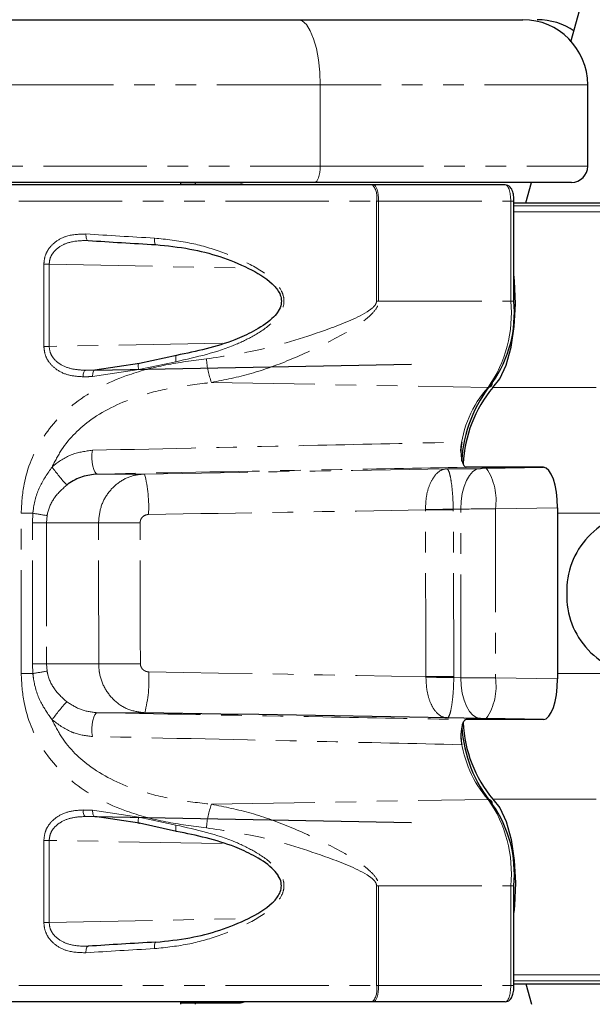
# Paper-space layout 'Inground Anchor' of a CAD drawing. Header units: millimetres. Extents: x 262 to 9484, y 125 to 8141.
# Tile 33 of 53: x 739 to 774, y 6116 to 6176. Entities that reach past the tile are written whole.
import ezdxf

# ---------------------------------------------------------------- set-up
doc = ezdxf.new("R2010")
doc.units = ezdxf.units.MM
doc.linetypes.add('PHANTOM', pattern=[12.7, 6.35, -1.27, 1.27, -1.27, 1.27, -1.27])
doc.layers.add('COMPONENT_GEOMETRY', color=7, linetype='Continuous')
doc.styles.add('SLDTEXTSTYLE0', font='TXT', dxfattribs={"width": 0.75})
doc.dimstyles.new('SLDDIMSTYLE0', dxfattribs={"dimtxt": 50, "dimasz": 3.302, "dimexe": 0, "dimexo": 0.0625, "dimgap": 12.5, "dimtad": 0, "dimtih": 1, "dimtoh": 1, "dimdec": 0, "dimrnd": 1e-09, "dimzin": 12, "dimdsep": 46, "dimtxsty": 'SLDTEXTSTYLE0', "dimsah": 1, "dimcen": 0.09, "dimadec": 0, "dimazin": 3, "dimtfac": 1, "dimtdec": 0, "dimtofl": 0, "dimtmove": 0, "dimatfit": 3, "dimfxl": 1, "dimfrac": 2, "dimtolj": 1, "dimtzin": 12, "dimarcsym": 0})

# ---------------------------------------------------------------- blocks, each defined once
blk = doc.blocks.new('_D_13')
at = {"layer": 'COMPONENT_GEOMETRY', "color": 7}
for p, q in [((519.7, 6139.559), (519.7, 3926.076)), ((4570.646, 6139.559), (4570.646, 3926.076)), ((519.7, 3929.251), (2471.284, 3929.251)), ((4570.646, 3929.251), (2619.062, 3929.251))]:
    blk.add_line(p, q, dxfattribs=at)
for points in [[(519.7, 3929.251), (523.002, 3928.743), (523.002, 3929.759)], [(4570.646, 3929.251), (4567.344, 3929.759), (4567.344, 3928.743)]]:
    blk.add_solid(points, dxfattribs=at)
at = {"layer": 'COMPONENT_GEOMETRY', "color": 7, "insert": (2471.284, 3954.017), "char_height": 50, "attachment_point": 1, "style": 'SLDTEXTSTYLE0'}
blk.add_mtext('4051', dxfattribs=at)

psp = doc.layouts.new('Inground Anchor')

# ---------------------------------------------------------------- linework, layer by layer
at = {"color": 7, "linetype": 'Continuous', "lineweight": 25}
for p, q in [((773.154, 6174.721), (1157.45, 7549.782)), ((713.966, 6176.079), (756.374, 6176.079)), ((756.374, 6176.079), (770.191, 6176.079)), ((774.191, 6167.079), (774.191, 6172.079)), ((757.4, 6166.079), (714.992, 6166.079)), ((760.971, 6165.929), (727.528, 6165.929)), ((749.191, 6165.929), (749.191, 6166.079)), ((749.191, 6165.929), (749.191, 6166.079)), ((749.191, 6165.979), (752.848, 6165.979)), ((750.091, 6165.979), (750.091, 6166.079)), ((750.091, 6165.979), (750.091, 6166.079)), ((773.191, 6166.079), (757.4, 6166.079)), ((761.014, 6165.929), (760.971, 6165.929)), ((769.118, 6165.929), (761.014, 6165.929)), ((770.39, 6164.829), (770.739, 6166.079)), ((769.657, 6158.791), (769.657, 6164.929)), ((769.657, 6164.829), (1455.479, 6164.829)), ((748.923, 6155.451), (746.652, 6154.945)), ((746.652, 6154.945), (743.902, 6154.547)), ((743.902, 6154.547), (763.353, 6154.909)), ((765.517, 6148.483), (767.603, 6148.511)), ((770.902, 6148.579), (766.722, 6148.579)), ((767.956, 6148.516), (771.468, 6148.578)), ((771.468, 6148.578), (770.859, 6148.578)), ((772.33, 6146.084), (772.33, 6135.573)), ((767.603, 6133.147), (765.549, 6133.174)), ((770.908, 6133.079), (766.722, 6133.079)), ((771.468, 6133.079), (767.956, 6133.141)), ((771.468, 6133.079), (770.865, 6133.079)), ((770.908, 6133.079), (770.865, 6133.079)), ((746.652, 6126.712), (743.902, 6127.11)), ((743.902, 6127.11), (763.353, 6126.748)), ((748.923, 6126.206), (746.652, 6126.712)), ((769.657, 6116.729), (769.657, 6122.866)), ((769.657, 6116.829), (926.685, 6116.829)), ((770.39, 6116.829), (770.739, 6115.579)), ((760.971, 6115.729), (727.528, 6115.729)), ((749.191, 6115.579), (749.191, 6115.729)), ((749.191, 6115.579), (749.191, 6115.729)), ((749.191, 6115.679), (752.848, 6115.679)), ((750.091, 6115.579), (750.091, 6115.679)), ((750.091, 6115.579), (750.091, 6115.679)), ((761.014, 6115.729), (760.971, 6115.729)), ((769.118, 6115.729), (761.014, 6115.729))]:
    psp.add_line(p, q, dxfattribs=at)
at = {"color": 8, "linetype": 'PHANTOM', "lineweight": 18}
for p, q in [((757.742, 6172.079), (715.334, 6172.079)), ((757.742, 6167.079), (757.742, 6172.079)), ((774.191, 6172.079), (757.742, 6172.079)), ((715.334, 6167.079), (757.742, 6167.079)), ((757.742, 6167.079), (774.191, 6167.079)), ((726.528, 6164.929), (761.209, 6164.929)), ((761.209, 6164.929), (761.209, 6158.791)), ((761.209, 6164.929), (761.34, 6164.929)), ((761.34, 6164.929), (769.455, 6164.929)), ((761.34, 6158.791), (761.34, 6164.929)), ((769.455, 6158.791), (769.455, 6164.929)), ((769.455, 6164.929), (769.657, 6164.929)), ((769.657, 6164.634), (1466.45, 6164.634)), ((769.657, 6164.277), (1618.607, 6164.277)), ((740.765, 6161.053), (740.765, 6156.007)), ((741.092, 6161.053), (740.765, 6161.053)), ((741.092, 6161.053), (753.307, 6160.811)), ((741.092, 6156.007), (741.092, 6161.053)), ((761.34, 6158.791), (761.209, 6158.791)), ((761.34, 6158.791), (769.455, 6158.791)), ((769.455, 6158.791), (769.657, 6158.791)), ((740.765, 6156.007), (741.092, 6156.007)), ((751.729, 6156.204), (741.092, 6156.007)), ((746.599, 6154.578), (748.885, 6155.065)), ((743.327, 6154.54), (743.923, 6154.551)), ((743.754, 6154.148), (746.599, 6154.578)), ((751.068, 6153.788), (768.063, 6153.484)), ((768.35, 6153.479), (1625.897, 6153.479)), ((746.95, 6148.162), (744.05, 6148.162)), ((770.859, 6148.578), (770.902, 6148.579)), ((739.367, 6135.905), (739.367, 6145.752)), ((740.088, 6145.752), (739.367, 6145.752)), ((740.059, 6145.162), (740.088, 6145.752)), ((740.962, 6145.605), (740.925, 6145.162)), ((764.214, 6145.958), (764.214, 6145.978)), ((766.394, 6146.011), (765.924, 6146.005)), ((765.924, 6146.005), (765.925, 6145.964)), ((766.394, 6135.646), (766.394, 6146.011)), ((772.33, 6146.084), (768.515, 6146.017)), ((768.515, 6146.017), (768.515, 6135.641)), ((772.33, 6145.752), (776.782, 6145.752)), ((740.059, 6145.162), (740.925, 6145.162)), ((740.059, 6136.495), (740.059, 6145.162)), ((744.122, 6145.162), (740.925, 6145.162)), ((740.925, 6145.162), (740.925, 6136.495)), ((740.088, 6135.905), (740.059, 6136.495)), ((740.059, 6136.495), (740.925, 6136.495)), ((740.925, 6136.495), (740.962, 6136.052)), ((744.135, 6136.495), (740.925, 6136.495)), ((740.088, 6135.905), (739.367, 6135.905)), ((764.246, 6135.679), (764.246, 6135.711)), ((765.959, 6135.718), (765.959, 6135.652)), ((765.959, 6135.652), (766.394, 6135.646)), ((768.515, 6135.641), (772.33, 6135.573)), ((772.33, 6135.905), (776.782, 6135.905)), ((746.964, 6133.495), (744.05, 6133.495)), ((751.068, 6127.869), (768.063, 6128.173)), ((768.35, 6128.178), (1625.897, 6128.178)), ((743.754, 6127.51), (746.599, 6127.079)), ((743.327, 6127.118), (743.923, 6127.107)), ((746.599, 6127.079), (748.885, 6126.592)), ((740.765, 6120.605), (740.765, 6125.65)), ((740.765, 6125.65), (741.092, 6125.65)), ((751.729, 6125.453), (741.092, 6125.65)), ((741.092, 6125.65), (741.092, 6120.605)), ((761.209, 6116.729), (761.209, 6122.866)), ((761.34, 6122.866), (761.209, 6122.866)), ((761.34, 6122.866), (769.455, 6122.866)), ((761.34, 6122.866), (761.34, 6116.729)), ((769.455, 6116.729), (769.455, 6122.866)), ((769.455, 6122.866), (769.657, 6122.866)), ((741.092, 6120.605), (753.307, 6120.846)), ((741.092, 6120.605), (740.765, 6120.605)), ((769.657, 6117.38), (1618.604, 6117.38)), ((726.528, 6116.729), (761.209, 6116.729)), ((761.209, 6116.729), (761.34, 6116.729)), ((761.34, 6116.729), (769.455, 6116.729)), ((769.455, 6116.729), (769.657, 6116.729)), ((769.657, 6117.023), (1469.886, 6117.023))]:
    psp.add_line(p, q, dxfattribs=at)
at = {"color": 8, "linetype": 'PHANTOM', "lineweight": 18, "flags": 128}
for points in [[(756.374, 6176.079), (756.641, 6176.002), (756.897, 6175.774), (757.134, 6175.404), (757.341, 6174.907), (757.511, 6174.301), (757.638, 6173.609), (757.716, 6172.859), (757.742, 6172.079)], [(757.742, 6167.079), (757.735, 6166.884), (757.716, 6166.696), (757.684, 6166.523), (757.642, 6166.371), (757.59, 6166.247), (757.531, 6166.155), (757.467, 6166.098), (757.4, 6166.079)], [(761.34, 6164.929), (761.333, 6165.124), (761.315, 6165.311), (761.285, 6165.484), (761.244, 6165.636), (761.195, 6165.76), (761.139, 6165.852), (761.078, 6165.909), (761.014, 6165.929)], [(743.496, 6162.512), (743.465, 6162.517), (743.435, 6162.538), (743.408, 6162.574), (743.386, 6162.623), (743.368, 6162.684), (743.357, 6162.755), (743.352, 6162.831), (743.353, 6162.911)], [(747.645, 6162.259), (747.625, 6162.264), (747.606, 6162.284), (747.59, 6162.32), (747.577, 6162.369), (747.567, 6162.431), (747.561, 6162.501), (747.559, 6162.578), (747.561, 6162.658)], [(748.923, 6155.451), (748.904, 6155.46), (748.888, 6155.45), (748.876, 6155.42), (748.868, 6155.373), (748.865, 6155.31), (748.867, 6155.236), (748.873, 6155.153), (748.885, 6155.065)], [(746.599, 6154.578), (746.579, 6154.668), (746.566, 6154.753), (746.561, 6154.829), (746.565, 6154.89), (746.576, 6154.935), (746.596, 6154.959), (746.621, 6154.963), (746.652, 6154.945)], [(743.171, 6154.14), (743.174, 6154.217), (743.182, 6154.292), (743.196, 6154.36), (743.215, 6154.421), (743.239, 6154.47), (743.266, 6154.508), (743.296, 6154.531), (743.327, 6154.54)], [(743.754, 6154.148), (743.756, 6154.225), (743.764, 6154.299), (743.777, 6154.368), (743.795, 6154.429), (743.818, 6154.478), (743.844, 6154.516), (743.872, 6154.539), (743.902, 6154.547)], [(743.746, 6149.621), (743.722, 6149.381), (743.719, 6149.127), (743.736, 6148.875), (743.773, 6148.642), (743.826, 6148.443), (743.893, 6148.29), (743.97, 6148.195), (744.05, 6148.162)], [(766.394, 6146.011), (766.413, 6146.495), (766.478, 6146.96), (766.587, 6147.39), (766.737, 6147.767), (766.92, 6148.078), (767.131, 6148.311), (767.362, 6148.457), (767.603, 6148.511)], [(765.925, 6145.964), (765.728, 6145.964), (765.524, 6145.963), (765.312, 6145.962), (765.096, 6145.961), (764.876, 6145.96), (764.655, 6145.959), (764.434, 6145.959), (764.214, 6145.958)], [(747.211, 6136.006), (749.352, 6135.969), (751.491, 6135.933), (753.626, 6135.896), (755.758, 6135.859), (757.887, 6135.823), (760.011, 6135.786), (762.131, 6135.749), (764.246, 6135.711)], [(765.959, 6135.718), (765.763, 6135.717), (765.557, 6135.716), (765.346, 6135.715), (765.129, 6135.714), (764.909, 6135.714), (764.687, 6135.713), (764.465, 6135.712), (764.246, 6135.711)], [(767.603, 6133.147), (767.362, 6133.2), (767.131, 6133.346), (766.92, 6133.579), (766.737, 6133.89), (766.587, 6134.268), (766.478, 6134.697), (766.413, 6135.163), (766.394, 6135.646)], [(743.746, 6132.036), (743.722, 6132.276), (743.719, 6132.53), (743.736, 6132.782), (743.773, 6133.015), (743.826, 6133.215), (743.893, 6133.367), (743.97, 6133.463), (744.05, 6133.495)], [(743.171, 6127.518), (743.174, 6127.44), (743.182, 6127.366), (743.196, 6127.297), (743.215, 6127.237), (743.239, 6127.187), (743.266, 6127.15), (743.296, 6127.126), (743.327, 6127.118)], [(743.754, 6127.51), (743.756, 6127.432), (743.764, 6127.358), (743.777, 6127.289), (743.795, 6127.229), (743.818, 6127.179), (743.844, 6127.142), (743.872, 6127.118), (743.902, 6127.11)], [(746.599, 6127.079), (746.579, 6126.989), (746.566, 6126.904), (746.561, 6126.829), (746.565, 6126.767), (746.576, 6126.723), (746.596, 6126.698), (746.621, 6126.694), (746.652, 6126.712)], [(748.923, 6126.206), (748.904, 6126.197), (748.888, 6126.207), (748.876, 6126.237), (748.868, 6126.284), (748.865, 6126.347), (748.867, 6126.422), (748.873, 6126.505), (748.885, 6126.592)], [(743.496, 6119.145), (743.465, 6119.14), (743.435, 6119.119), (743.408, 6119.084), (743.386, 6119.034), (743.368, 6118.973), (743.357, 6118.903), (743.352, 6118.826), (743.353, 6118.746)], [(747.645, 6119.398), (747.625, 6119.394), (747.606, 6119.373), (747.59, 6119.337), (747.577, 6119.288), (747.567, 6119.227), (747.561, 6119.156), (747.559, 6119.079), (747.561, 6118.999)], [(761.34, 6116.729), (761.333, 6116.534), (761.315, 6116.346), (761.285, 6116.173), (761.244, 6116.021), (761.195, 6115.897), (761.139, 6115.805), (761.078, 6115.748), (761.014, 6115.729)]]:
    psp.add_lwpolyline(points, dxfattribs=at)
at = {"color": 7, "linetype": 'Continuous', "lineweight": 25, "flags": 128}
for points in [[(768.35, 6153.479), (768.793, 6154.011), (769.176, 6154.854), (769.474, 6155.952), (769.667, 6157.234), (769.743, 6158.618), (769.697, 6160.012), (769.657, 6160.438)], [(765.549, 6133.174), (763.244, 6133.214), (760.933, 6133.255), (758.616, 6133.295), (756.294, 6133.335), (753.968, 6133.376), (751.637, 6133.416), (749.302, 6133.456), (746.964, 6133.495)], [(768.35, 6128.178), (768.793, 6127.646), (769.176, 6126.803), (769.474, 6125.705), (769.667, 6124.423), (769.743, 6123.04), (769.697, 6121.645), (769.657, 6121.22)]]:
    psp.add_lwpolyline(points, dxfattribs=at)
at = {"color": 7, "linetype": 'Continuous', "lineweight": 25}
for centre, radius, start, end in [((770.191, 6172.079), 4, 0, 90), ((771.091, 6172.079), 4, 55.39683, 90), ((773.191, 6167.079), 1, 270, 0), ((752.848, 6165.479), 0.5, 64.15807, 90), ((762.311, 6158.032), 7.368, 324.6905, 5.90835), ((774.719, 6148.494), 8.293, 140.46275, 176.80709), ((774.546, 6148.372), 8.029, 140.50282, 177.04835), ((777.748, 6140.981), 4.85, 91.75908, 181.80367), ((777.748, 6140.676), 4.85, 178.19633, 268.24092), ((774.669, 6133.132), 8.235, 183.52485, 219.59282), ((774.551, 6133.288), 8.035, 182.91985, 219.49192), ((762.311, 6123.625), 7.368, 354.09165, 35.3095), ((752.848, 6116.179), 0.5, 270, 295.84193)]:
    psp.add_arc(centre, radius, start, end, dxfattribs=at)
at = {"color": 8, "linetype": 'PHANTOM', "lineweight": 18}
for centre, radius, start, end in [((759.982, 6165.164), 1.249, 349.12036, 37.72145), ((761.703, 6157.988), 7.793, 324.6905, 5.90835), ((755.524, 6155.501), 4.774, 183.16836, 201.02066), ((773.049, 6148.996), 6.708, 138.0112, 175.14711), ((768.068, 6153.741), 0.257, 268.91313, 7.22347), ((753.027, 6157.264), 14.611, 216.40712, 222.02243), ((739.264, 6146.152), 7.945, 356.54653, 14.65682), ((765.046, 6146.553), 3.511, 351.21423, 34.00384), ((733.102, 6101.676), 44.626, 79.85606, 80.99454), ((760.681, 6428.488), 282.532, 270.7165, 271.06334), ((746.63, 5857.92), 287.253, 89.98983, 90.50025), ((733.102, 6179.981), 44.626, 279.00546, 280.14394), ((746.644, 5847.889), 288.617, 89.98966, 90.49814), ((739.277, 6135.518), 7.948, 345.25532, 3.51635), ((760.715, 5853.268), 282.432, 88.93612, 89.28366), ((765.046, 6135.104), 3.511, 325.99616, 8.78577), ((753.027, 6124.393), 14.611, 137.97757, 143.59288), ((773.28, 6132.737), 6.932, 186.65845, 221.17767), ((761.703, 6123.669), 7.793, 354.09165, 35.3095), ((768.068, 6127.916), 0.257, 352.77653, 91.08687), ((755.524, 6126.157), 4.774, 158.97934, 176.83164), ((759.982, 6116.493), 1.249, 322.27855, 10.87964)]:
    psp.add_arc(centre, radius, start, end, dxfattribs=at)
for centre, major_axis, ratio, start_param, end_param in [((769.118, 6164.929), (0, 1), 0.337171, 4.712389, 6.283185), ((754.528, 6163.978), (28, -1.118), 0.058776, 4.304191, 4.463289), ((754.528, 6154.474), (28, 0.453), 0.005884, 4.294675, 4.317335), ((754.521, 6154.874), (27.6, 0.453), 0.005969, 4.294672, 4.317332), ((733.788, 6148.865), (162.566, 2.683), 0.00568, 4.793348, 4.908734), ((767.853, 6148.517), (0.5, 0.008), 0.005682, 4.18875, 4.920963), ((733.829, 6146.366), (165.066, 2.642), 0.005508, 4.793356, 4.897436), ((574.52, -3506.54), (127.357, 12715.986), 0.011237, 5.573169, 5.574406), ((575.769, -3506.54), (126.107, 12716.019), 0.011408, 5.573167, 5.574404), ((767.894, 6146.018), (3, 0.008), 0.000947, 4.188841, 4.921054), ((692.901, 3809.669), (0, 9311.037), 0.005683, 4.964966, 4.965927), ((695.265, 3809.669), (-2.363, 9311.081), 0.00577, 4.964964, 4.965926), ((767.894, 6135.64), (3, -0.008), 0.000947, 1.362131, 2.094345), ((767.853, 6133.14), (0.5, -0.008), 0.005682, 1.362222, 2.094436), ((754.528, 6127.183), (28, -0.453), 0.005884, 1.96585, 1.988511), ((754.521, 6126.783), (27.6, -0.453), 0.005969, 1.965853, 1.988514), ((754.528, 6117.68), (28, 1.118), 0.058776, 1.819896, 1.978994), ((769.118, 6116.729), (0, 1), 0.337171, 3.141593, 4.712389)]:
    psp.add_ellipse(centre, major_axis=major_axis, ratio=ratio, start_param=start_param, end_param=end_param, dxfattribs=at)
at = {"color": 7, "linetype": 'Continuous', "lineweight": 25}
for centre, major_axis, ratio, start_param, end_param in [((754.512, 6163.579), (27.6, -1.118), 0.059626, 4.30426, 4.463358), ((771.467, 6146.078), (0.002, 2.5), 0.345418, 4.71517, 6.283825), ((771.467, 6135.579), (-0.002, 2.5), 0.345418, 3.140953, 4.709608), ((754.512, 6118.079), (27.6, 1.118), 0.059626, 1.819828, 1.978925)]:
    psp.add_ellipse(centre, major_axis=major_axis, ratio=ratio, start_param=start_param, end_param=end_param, dxfattribs=at)
for points, knots in [([(769.657, 6164.929), (769.655, 6165.017), (769.648, 6165.222), (769.581, 6165.533), (769.472, 6165.758), (769.293, 6165.905), (769.175, 6165.921), (769.118, 6165.929)], [0, 0, 0, 0, 0.1846, 0.427143, 0.715699, 0.862577, 1, 1, 1, 1]), ([(747.645, 6162.259), (748.346, 6162.187), (750.287, 6161.986), (752.752, 6161.177), (754.569, 6160.141), (755.192, 6159.433), (755.368, 6158.985), (755.369, 6158.571), (755.244, 6158.287), (755.052, 6157.989), (754.598, 6157.497), (753.692, 6156.932), (751.763, 6156.044), (750.139, 6155.705), (748.923, 6155.451)], [0, 0, 0, 0, 0.12991, 0.359387, 0.464769, 0.505001, 0.527937, 0.550681, 0.578411, 0.582677, 0.615146, 0.698783, 0.774581, 1, 1, 1, 1]), ([(766.449, 6150.125), (766.432, 6150.025), (766.398, 6149.824), (766.392, 6149.479), (766.421, 6149.15), (766.484, 6148.867), (766.574, 6148.667), (766.659, 6148.586), (766.708, 6148.58), (766.722, 6148.579)], [0, 0, 0, 0, 0.15705, 0.314102, 0.471129, 0.628117, 0.785073, 0.942021, 1, 1, 1, 1]), ([(744.05, 6148.162), (743.739, 6148.126), (743.114, 6148.054), (742.494, 6147.722), (742.204, 6147.506), (742.173, 6147.483)], [0, 0, 0, 0, 0.469247, 0.942621, 1, 1, 1, 1]), ([(766.722, 6133.079), (766.685, 6133.068), (766.612, 6133.045), (766.515, 6132.873), (766.441, 6132.619), (766.398, 6132.302), (766.392, 6131.961), (766.417, 6131.7), (766.442, 6131.568), (766.449, 6131.532)], [0, 0, 0, 0, 0.156971, 0.313942, 0.470894, 0.627843, 0.784815, 0.941826, 1, 1, 1, 1]), ([(747.645, 6119.398), (748.346, 6119.47), (750.287, 6119.671), (752.752, 6120.48), (754.569, 6121.516), (755.192, 6122.224), (755.368, 6122.672), (755.369, 6123.087), (755.244, 6123.37), (755.052, 6123.668), (754.598, 6124.16), (753.692, 6124.725), (751.763, 6125.613), (750.139, 6125.952), (748.923, 6126.206)], [0, 0, 0, 0, 0.12991, 0.359387, 0.464769, 0.505001, 0.527937, 0.550681, 0.578411, 0.582677, 0.615146, 0.698783, 0.774581, 1, 1, 1, 1]), ([(769.118, 6115.729), (769.175, 6115.736), (769.282, 6115.751), (769.412, 6115.849), (769.519, 6115.992), (769.603, 6116.21), (769.651, 6116.478), (769.656, 6116.662), (769.657, 6116.729)], [0, 0, 0, 0, 0.136528, 0.259627, 0.402284, 0.618123, 0.860319, 1, 1, 1, 1])]:
    psp.add_open_spline(points, degree=3, knots=knots, dxfattribs=at)
at = {"color": 8, "linetype": 'PHANTOM', "lineweight": 18}
for points, knots in [([(743.353, 6162.911), (742.951, 6162.901), (742.288, 6162.883), (741.509, 6162.49), (741.056, 6162.033), (740.807, 6161.541), (740.779, 6161.207), (740.765, 6161.053)], [0, 0, 0, 0, 0.343371, 0.565902, 0.738595, 0.878696, 1, 1, 1, 1]), ([(748.885, 6155.065), (750.141, 6155.347), (751.822, 6155.724), (753.809, 6156.715), (754.744, 6157.352), (755.311, 6158.024), (755.526, 6158.521), (755.526, 6159.006), (755.348, 6159.503), (754.718, 6160.29), (753.421, 6161.105), (751.645, 6161.856), (749.662, 6162.435), (748.287, 6162.581), (747.561, 6162.658)], [0, 0, 0, 0, 0.222881, 0.298074, 0.38192, 0.415154, 0.448608, 0.472751, 0.496858, 0.538181, 0.643652, 0.75608, 0.871235, 1, 1, 1, 1]), ([(741.092, 6161.053), (741.104, 6161.175), (741.13, 6161.442), (741.364, 6161.832), (741.786, 6162.191), (742.514, 6162.496), (743.123, 6162.506), (743.496, 6162.512)], [0, 0, 0, 0, 0.112579, 0.245384, 0.414973, 0.641274, 1, 1, 1, 1]), ([(761.209, 6158.791), (761.205, 6158.75), (761.2, 6158.699), (761.157, 6158.59), (760.999, 6158.371), (760.067, 6157.745), (757.733, 6156.86), (754.421, 6155.788), (751.867, 6155.404), (750.758, 6155.237)], [0, 0, 0, 0, 0.010783, 0.013401, 0.031151, 0.081795, 0.312783, 0.701606, 1, 1, 1, 1]), ([(751.068, 6153.788), (751.879, 6153.95), (753.543, 6154.283), (756.049, 6155.206), (758.504, 6156.375), (760.303, 6157.369), (761.15, 6158.231), (761.319, 6158.567), (761.333, 6158.721), (761.34, 6158.791)], [0, 0, 0, 0, 0.216048, 0.443479, 0.676218, 0.906067, 0.960964, 0.982482, 1, 1, 1, 1]), ([(740.765, 6156.007), (740.782, 6155.835), (740.815, 6155.49), (741.084, 6154.99), (741.564, 6154.526), (742.293, 6154.191), (742.873, 6154.157), (743.171, 6154.14)], [0, 0, 0, 0, 0.142347, 0.284676, 0.473251, 0.728841, 1, 1, 1, 1]), ([(743.327, 6154.54), (743.049, 6154.552), (742.515, 6154.577), (741.839, 6154.834), (741.39, 6155.198), (741.137, 6155.594), (741.107, 6155.871), (741.092, 6156.007)], [0, 0, 0, 0, 0.283974, 0.545536, 0.731752, 0.867421, 1, 1, 1, 1]), ([(750.758, 6155.237), (749.915, 6155.13), (748.232, 6154.917), (745.445, 6154.166), (742.735, 6152.802), (740.555, 6150.47), (739.503, 6147.986), (739.403, 6146.351), (739.367, 6145.752)], [0, 0, 0, 0, 0.151687, 0.303172, 0.526485, 0.711728, 0.894443, 1, 1, 1, 1]), ([(741.268, 6148.592), (741.452, 6148.952), (742.039, 6150.098), (743.751, 6151.754), (746.208, 6152.9), (748.756, 6153.525), (750.292, 6153.7), (751.068, 6153.788)], [0, 0, 0, 0, 0.103953, 0.330894, 0.610163, 0.803143, 1, 1, 1, 1]), ([(743.746, 6149.621), (748.365, 6149.723), (755.929, 6149.89), (763.501, 6150.059), (766.449, 6150.125)], [0, 0, 0, 0, 0.610672, 1, 1, 1, 1]), ([(741.268, 6148.592), (741.309, 6148.627), (741.682, 6148.949), (742.492, 6149.453), (743.332, 6149.566), (743.746, 6149.621)], [0, 0, 0, 0, 0.058801, 0.535727, 1, 1, 1, 1]), ([(740.088, 6145.752), (740.094, 6145.812), (740.151, 6146.368), (740.431, 6147.394), (740.992, 6148.198), (741.268, 6148.592)], [0, 0, 0, 0, 0.057556, 0.537551, 1, 1, 1, 1]), ([(766.722, 6148.579), (763.781, 6148.525), (756.22, 6148.386), (748.666, 6148.247), (744.05, 6148.162)], [0, 0, 0, 0, 0.388949, 1, 1, 1, 1]), ([(744.122, 6145.162), (744.153, 6145.491), (744.213, 6146.146), (744.682, 6147.026), (745.379, 6147.706), (746.179, 6148.092), (746.724, 6148.141), (746.95, 6148.162)], [0, 0, 0, 0, 0.211532, 0.421691, 0.632628, 0.84791, 1, 1, 1, 1]), ([(764.214, 6145.978), (764.226, 6146.248), (764.249, 6146.798), (764.456, 6147.518), (764.763, 6148.081), (765.13, 6148.404), (765.393, 6148.479), (765.514, 6148.483), (765.517, 6148.483)], [0, 0, 0, 0, 0.184504, 0.375518, 0.581526, 0.809314, 0.994346, 1, 1, 1, 1]), ([(765.517, 6148.483), (765.518, 6148.483), (765.552, 6148.481), (765.627, 6148.412), (765.734, 6148.096), (765.828, 6147.54), (765.898, 6146.825), (765.916, 6146.275), (765.924, 6146.005)], [0, 0, 0, 0, 0.005646, 0.190561, 0.418487, 0.624684, 0.815707, 1, 1, 1, 1]), ([(742.173, 6147.483), (741.903, 6147.241), (741.373, 6146.765), (741.068, 6146.089), (740.979, 6145.698), (740.97, 6145.646), (740.962, 6145.605)], [0, 0, 0, 0, 0.473407, 0.931566, 0.944589, 1, 1, 1, 1]), ([(747.194, 6145.673), (747.153, 6145.67), (747.055, 6145.662), (746.91, 6145.598), (746.783, 6145.485), (746.698, 6145.338), (746.687, 6145.228), (746.681, 6145.173)], [0, 0, 0, 0, 0.155525, 0.374182, 0.585503, 0.793018, 1, 1, 1, 1]), ([(740.962, 6136.052), (740.978, 6135.974), (741.064, 6135.543), (741.42, 6134.843), (741.931, 6134.389), (742.173, 6134.174)], [0, 0, 0, 0, 0.105262, 0.57608, 1, 1, 1, 1]), ([(746.964, 6133.495), (746.633, 6133.536), (745.968, 6133.618), (745.096, 6134.181), (744.461, 6134.989), (744.169, 6135.813), (744.144, 6136.323), (744.135, 6136.495)], [0, 0, 0, 0, 0.2228142, 0.4471521, 0.670377, 0.888765, 1, 1, 1, 1]), ([(746.696, 6136.506), (746.698, 6136.477), (746.703, 6136.392), (746.757, 6136.254), (746.873, 6136.119), (747.031, 6136.026), (747.151, 6136.012), (747.211, 6136.006)], [0, 0, 0, 0, 0.108678, 0.323219, 0.545584, 0.772492, 1, 1, 1, 1]), ([(750.758, 6126.42), (749.915, 6126.527), (748.232, 6126.74), (745.445, 6127.491), (742.735, 6128.855), (740.555, 6131.187), (739.503, 6133.671), (739.403, 6135.306), (739.367, 6135.905)], [0, 0, 0, 0, 0.151687, 0.303172, 0.526485, 0.711728, 0.894443, 1, 1, 1, 1]), ([(741.268, 6133.065), (741.019, 6133.415), (740.484, 6134.171), (740.169, 6135.185), (740.1, 6135.792), (740.088, 6135.905)], [0, 0, 0, 0, 0.413144, 0.890817, 1, 1, 1, 1]), ([(765.549, 6133.174), (765.545, 6133.174), (765.425, 6133.178), (765.161, 6133.253), (764.795, 6133.576), (764.487, 6134.139), (764.281, 6134.859), (764.257, 6135.408), (764.246, 6135.679)], [0, 0, 0, 0, 0.005633, 0.190875, 0.418683, 0.624651, 0.815589, 1, 1, 1, 1]), ([(765.959, 6135.652), (765.95, 6135.382), (765.933, 6134.832), (765.862, 6134.117), (765.767, 6133.561), (765.659, 6133.245), (765.584, 6133.175), (765.55, 6133.174), (765.549, 6133.174)], [0, 0, 0, 0, 0.1842, 0.375146, 0.581304, 0.809251, 0.994375, 1, 1, 1, 1]), ([(742.173, 6134.174), (742.463, 6133.986), (743.045, 6133.609), (743.714, 6133.533), (744.05, 6133.495)], [0, 0, 0, 0, 0.498504, 1, 1, 1, 1]), ([(744.05, 6133.495), (748.666, 6133.41), (756.22, 6133.272), (763.781, 6133.133), (766.722, 6133.079)], [0, 0, 0, 0, 0.6110512, 1, 1, 1, 1]), ([(741.268, 6133.065), (741.452, 6132.705), (742.039, 6131.559), (743.751, 6129.904), (746.214, 6128.755), (748.763, 6128.13), (750.299, 6127.956), (751.068, 6127.869)], [0, 0, 0, 0, 0.103954, 0.330894, 0.610164, 0.804937, 1, 1, 1, 1]), ([(743.746, 6132.036), (743.367, 6132.08), (742.924, 6132.132), (742.072, 6132.467), (741.643, 6132.786), (741.268, 6133.065)], [0, 0, 0, 0, 0.425665, 0.497035, 1, 1, 1, 1]), ([(766.449, 6131.532), (763.501, 6131.598), (755.929, 6131.768), (748.365, 6131.934), (743.746, 6132.036)], [0, 0, 0, 0, 0.389328, 1, 1, 1, 1]), ([(740.765, 6125.65), (740.782, 6125.822), (740.815, 6126.167), (741.084, 6126.667), (741.564, 6127.131), (742.293, 6127.466), (742.873, 6127.5), (743.171, 6127.518)], [0, 0, 0, 0, 0.142347, 0.284676, 0.473251, 0.728841, 1, 1, 1, 1]), ([(751.068, 6127.869), (751.879, 6127.707), (753.543, 6127.375), (756.049, 6126.451), (758.504, 6125.282), (760.303, 6124.289), (761.15, 6123.427), (761.319, 6123.09), (761.333, 6122.936), (761.34, 6122.866)], [0, 0, 0, 0, 0.216048, 0.443479, 0.676218, 0.906067, 0.960964, 0.982482, 1, 1, 1, 1]), ([(743.327, 6127.118), (743.049, 6127.105), (742.515, 6127.08), (741.839, 6126.823), (741.39, 6126.459), (741.137, 6126.063), (741.107, 6125.786), (741.092, 6125.65)], [0, 0, 0, 0, 0.283974, 0.545536, 0.731752, 0.867421, 1, 1, 1, 1]), ([(748.885, 6126.592), (750.141, 6126.31), (751.822, 6125.933), (753.809, 6124.942), (754.744, 6124.305), (755.311, 6123.633), (755.526, 6123.136), (755.526, 6122.651), (755.348, 6122.154), (754.718, 6121.367), (753.421, 6120.552), (751.645, 6119.801), (749.662, 6119.222), (748.287, 6119.076), (747.561, 6118.999)], [0, 0, 0, 0, 0.222881, 0.298074, 0.38192, 0.415154, 0.448608, 0.472751, 0.496858, 0.538181, 0.643652, 0.75608, 0.871235, 1, 1, 1, 1]), ([(761.209, 6122.866), (761.205, 6122.907), (761.2, 6122.958), (761.157, 6123.067), (760.999, 6123.286), (760.067, 6123.912), (757.733, 6124.797), (754.421, 6125.869), (751.867, 6126.254), (750.758, 6126.42)], [0, 0, 0, 0, 0.010783, 0.013401, 0.031151, 0.081795, 0.312783, 0.701606, 1, 1, 1, 1]), ([(743.353, 6118.746), (742.951, 6118.757), (742.288, 6118.774), (741.509, 6119.167), (741.056, 6119.624), (740.807, 6120.116), (740.779, 6120.45), (740.765, 6120.605)], [0, 0, 0, 0, 0.343371, 0.565902, 0.738595, 0.878696, 1, 1, 1, 1]), ([(741.092, 6120.605), (741.104, 6120.482), (741.13, 6120.215), (741.364, 6119.825), (741.786, 6119.466), (742.514, 6119.162), (743.123, 6119.151), (743.496, 6119.145)], [0, 0, 0, 0, 0.1125789, 0.2453844, 0.4149733, 0.6412736, 1, 1, 1, 1])]:
    psp.add_open_spline(points, degree=3, knots=knots, dxfattribs=at)

# ---------------------------------------------------------------- dimensions: what is measured, and where the dimension line sits
at = {"layer": 'COMPONENT_GEOMETRY', "color": 7}
dim = psp.add_linear_dim(base=(4570.646, 3929.251), p1=(519.7, 6140.829), p2=(4570.646, 6140.829), angle=0, dimstyle='SLDDIMSTYLE0', dxfattribs=at)
dim.commit()
dim.dimension.update_dxf_attribs({"geometry": '_D_13', "text_midpoint": (2545.173, 3929.251), "dimtype": 160})

doc.saveas('drawing.dxf')
